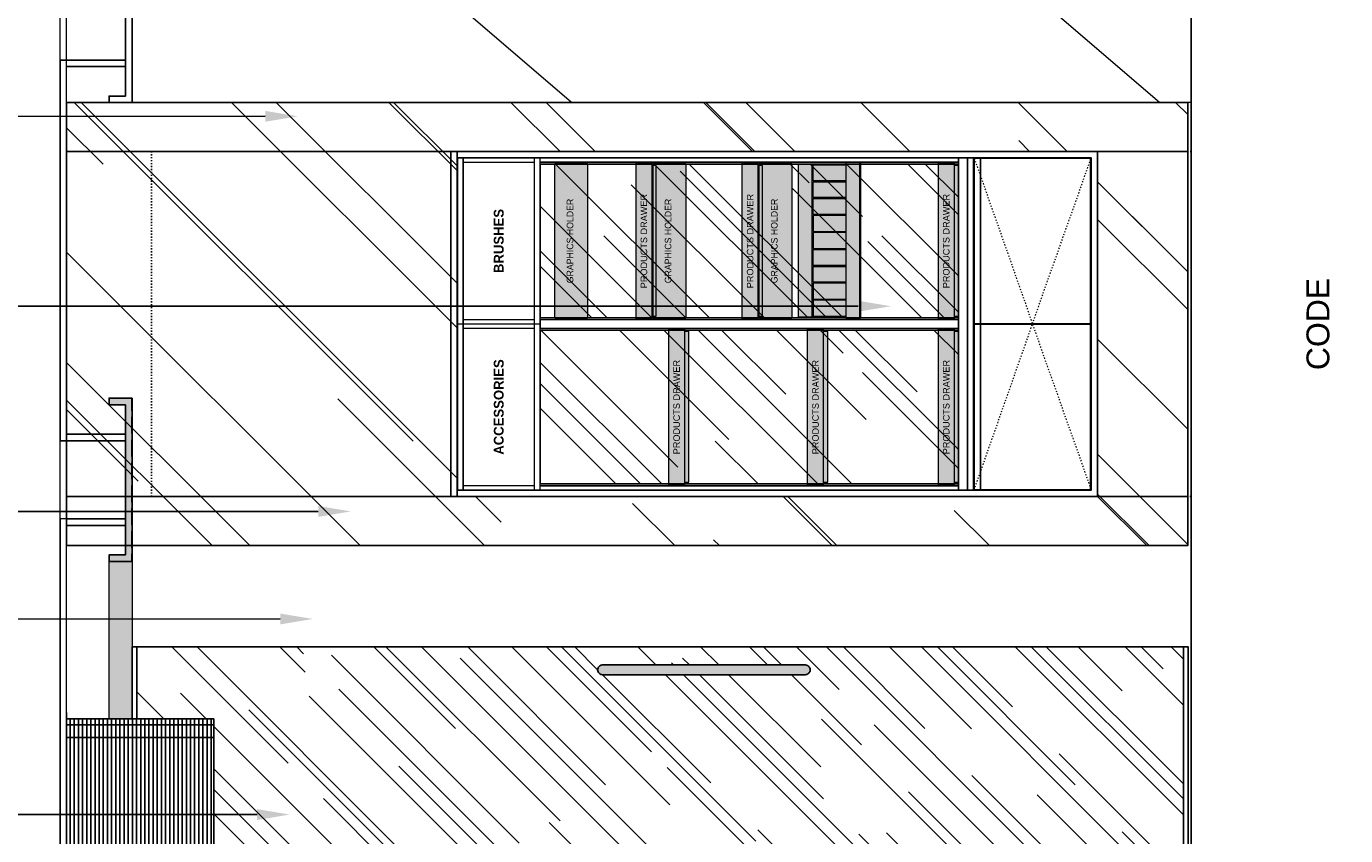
# Model space of a CAD drawing. Header units: centimetres. Extents: x -2854 to 18796, y -762 to 9238.
# Tile 62 of 166: x -1010 to -607, y 1679 to 1927. Entities that reach past the tile are written whole.
import ezdxf
from ezdxf import colors
from ezdxf.entities.mleader import LeaderData, LeaderLine
from ezdxf.enums import TextEntityAlignment as Align
from ezdxf.math import Vec2, Vec3

# ---------------------------------------------------------------- set-up
doc = ezdxf.new("R2010")
doc.units = ezdxf.units.CM
doc.header["$LTSCALE"] = 0.3
doc.set_wipeout_variables(frame=1)
doc.linetypes.add('ACAD_ISO03W100', pattern=[30, 12, -18])
doc.linetypes.add('DASHED', pattern=[0.6, 0.3, -0.3])
for name, color, linetype, lineweight in [('KK_ARC_WALL 0.13', 252, 'Continuous', 13), ('KK_ARC_WALL 0.2', 3, 'Continuous', 20), ('KK_ARC_WALL DETAIL 0.09', 253, 'Continuous', 9), ('KK_FUR_DET', 251, 'Continuous', 9), ('KK_FUR_PROJECTION', 9, 'ACAD_ISO03W100', 9), ('KK_FUR_TXT', 251, 'Continuous', 9), ('XR_DEM_GENERIC', 215, 'Continuous', 13)]:
    doc.layers.add(name, color=color, linetype=linetype, lineweight=lineweight)
doc.layers.add('KK_ARC_WALL HATCH', color=7, linetype='Continuous', true_color=0xc8c8c8)
doc.layers.add('KK_Defpoints', color=40, linetype='Continuous', plot=False)
for name, color, linetype in [('KK_FIN_WALLS', 7, 'Continuous'), ('KK_FUR_HATCH', 253, 'Continuous'), ('KK_NEW_WALLS 0.2', 3, 'Continuous')]:
    doc.layers.add(name, color=color, linetype=linetype)
doc.styles.add('KIKO Milano_Bold', font='Arial Bold.ttf')
doc.styles.add('KIKO Milano_Light', font='Arial.ttf')

# ---------------------------------------------------------------- blocks, each defined once
blk = doc.blocks.new('SUPPORTO PORTA GRAFICA FRONTE')
at = {"layer": 'KK_FUR_HATCH', "true_color": 0xffffff}
h = blk.add_hatch(color=7, dxfattribs=at)
h.dxf.hatch_style = 1
h.paths.add_polyline_path([(-7505.64, -3203.75), (-7505.64, -3207.25), (-7553.04, -3207.25), (-7553.04, -3203.75), (-7553.24, -3203.75), (-7553.24, -3199.75), (-7553.04, -3199.75), (-7553.04, -3197.25), (-7505.64, -3197.25), (-7505.64, -3199.75), (-7505.44, -3199.75), (-7505.44, -3203.75)])
at = {"lineweight": 5}
blk.add_lwpolyline([(-7505.64, -3203.75), (-7505.64, -3207.25), (-7553.04, -3207.25), (-7553.04, -3203.75), (-7553.24, -3203.75), (-7553.24, -3199.75), (-7553.04, -3199.75), (-7553.04, -3197.25), (-7505.64, -3197.25), (-7505.64, -3199.75), (-7505.44, -3199.75), (-7505.44, -3203.75), (-7505.64, -3203.75)], dxfattribs=at)
at = {"ltscale": 0.2, "insert": (-7529.34, -3200.85, 0), "char_height": 2, "width": 29.1694, "attachment_point": 2, "style": 'KIKO Milano_Light'}
blk.add_mtext('{\\fAvenir LT Std 35 Light|b0|i0|c0|p34;GRAPHICS HOLDER}', dxfattribs=at)
blk = doc.blocks.new('CASSETTO H45 FRONTE')
at = {"layer": 'KK_FUR_HATCH', "true_color": 0xffffff}
h = blk.add_hatch(color=7, dxfattribs=at)
h.dxf.hatch_style = 1
h.paths.add_polyline_path([(-7874.33, -6024.33), (-7826.53, -6024.33), (-7826.53, -6029.13), (-7874.33, -6029.13)])
h.paths.add_polyline_path([(-7873.48, -6029.13), (-7873.48, -6030.53), (-7827.38, -6030.53), (-7827.38, -6029.13)])
at = {"lineweight": 5, "elevation": 0}
for points in [[(-7874.33, -6024.33), (-7826.53, -6024.33), (-7826.53, -6029.13), (-7874.33, -6029.13)], [(-7873.48, -6029.13), (-7873.48, -6030.53), (-7827.38, -6030.53), (-7827.38, -6029.13)]]:
    blk.add_lwpolyline(points, close=True, dxfattribs=at)
at = {"ltscale": 0.2, "insert": (-7850.43, -6025.74, 0), "char_height": 2, "width": 28.9469, "attachment_point": 2, "style": 'KIKO Milano_Light'}
blk.add_mtext('\\pxql;PRODUCTS DRAWER', dxfattribs=at)
blk = doc.blocks.new('A$C58AB285A')
at = {"layer": 'KK_FUR_HATCH', "true_color": 0xffffff}
h = blk.add_hatch(color=7, dxfattribs=at)
h.dxf.hatch_style = 1
h.paths.add_polyline_path([(4.735, 1.892), (0.045, 1.892), (0.045, 0.45), (0, 0.45), (0, 0.015), (0.02, 0), (4.76, 0), (4.78, 0.015), (4.78, 0.45), (4.735, 0.45)])
at = {"linetype": 'Continuous', "lineweight": 9}
for p, q in [((0.045, 1.472, 0), (4.735, 1.472, 0)), ((0.017, 0.015, 0), (0.017, 0.012, 0)), ((0.02, 0.015, 0), (4.76, 0.015, 0)), ((4.763, 0.012, 0), (4.763, 0.015, 0)), ((4.76, 0, 0), (0.02, 0, 0))]:
    blk.add_line(p, q, dxfattribs=at)
at = {"linetype": 'Continuous', "lineweight": 9, "elevation": 0}
for points in [[(0.045, 0.45), (0.045, 1.472), (0.045, 1.892), (4.735, 1.892), (4.735, 1.472), (4.735, 0.45)], [(0.045, 0.45), (0.045, 1.472), (0.045, 1.892), (4.735, 1.892), (4.735, 1.472), (4.735, 0.45)], [(1.081, 0.45), (1.081, 1.442), (0.075, 1.442), (0.075, 0.45)], [(1.081, 0.45), (1.081, 1.442), (0.075, 1.442), (0.075, 0.45)], [(0.563, 0.45), (0.563, 1.442), (0.593, 1.442), (0.593, 0.45)], [(0.563, 0.45), (0.563, 1.442), (0.593, 1.442), (0.593, 0.45)], [(1.111, 0.45), (1.111, 1.442), (1.599, 1.442), (1.599, 0.45)], [(1.111, 0.45), (1.111, 1.442), (1.599, 1.442), (1.599, 0.45)], [(1.629, 0.45), (1.629, 1.442), (2.117, 1.442), (2.117, 0.45)], [(1.629, 0.45), (1.629, 1.442), (2.117, 1.442), (2.117, 0.45)], [(2.635, 0.45), (2.635, 1.442), (2.147, 1.442), (2.147, 0.45)], [(2.635, 0.45), (2.635, 1.442), (2.147, 1.442), (2.147, 0.45)], [(3.153, 0.45), (3.153, 1.442), (2.665, 1.442), (2.665, 0.45)], [(3.153, 0.45), (3.153, 1.442), (2.665, 1.442), (2.665, 0.45)], [(3.183, 0.45), (3.183, 1.442), (3.671, 1.442), (3.671, 0.45)], [(3.183, 0.45), (3.183, 1.442), (3.671, 1.442), (3.671, 0.45)], [(3.701, 0.45), (3.701, 1.442), (4.189, 1.442), (4.189, 0.45)], [(3.701, 0.45), (3.701, 1.442), (4.189, 1.442), (4.189, 0.45)], [(4.219, 0.45), (4.219, 1.442), (4.705, 1.442), (4.705, 0.45)], [(4.219, 0.45), (4.219, 1.442), (4.705, 1.442), (4.705, 0.45)]]:
    blk.add_lwpolyline(points, dxfattribs=at)
for points in [[(4.78, 0.015), (4.76, 0.015), (4.76, 0), (4.765, 0, 0.414214), (4.78, 0.015), (4.78, 0.45), (0, 0.45), (0, 0.015, 0.414214), (0.015, 0), (0.02, 0), (0.02, 0.015), (0, 0.015)], [(4.78, 0.015), (4.76, 0.015), (4.76, 0), (4.765, 0, 0.414214), (4.78, 0.015), (4.78, 0.45), (0, 0.45), (0, 0.015, 0.414214), (0.015, 0), (0.02, 0), (0.02, 0.015), (0, 0.015)], [(0.012, 0.015, 0.414214), (0.015, 0.012), (0.02, 0.012)], [(0.012, 0.015, 0.414214), (0.015, 0.012), (0.02, 0.012)], [(4.768, 0.015, -0.414214), (4.765, 0.012), (4.76, 0.012)], [(4.768, 0.015, -0.414214), (4.765, 0.012), (4.76, 0.012)]]:
    blk.add_lwpolyline(points, format="xyb", dxfattribs=at)

msp = doc.modelspace()

# ---------------------------------------------------------------- hatches: boundary and pattern name
at = {"layer": 'KK_ARC_WALL HATCH', "true_color": 0xe2e3e4, "transparency": 33554687}
h = msp.add_hatch(color=254, dxfattribs=at)
h.dxf.hatch_style = 1
h.paths.add_polyline_path([(-977.79, 1414.42), (-984.79, 1414.42), (-984.79, 1763.02), (-977.79, 1763.02)])
at = {"layer": 'KK_Defpoints'}
h = msp.add_hatch(dxfattribs=at)
h.set_pattern_fill('ANGLE', color=256)
h.set_pattern_definition([(0, (0, 0), (0, 6.985), [5.08, -1.905]), (90, (0, 0), (-6.985, 4e-16), [5.08, -1.905])])
h.paths.add_polyline_path([(-977.79, 1813.02), (-984.79, 1813.02), (-984.79, 1810.94), (-979.79, 1810.94), (-979.79, 1765.02), (-984.79, 1765.02), (-984.79, 1763.02), (-977.79, 1763.02)])
at = {"layer": 'KK_Defpoints', "true_color": 0xffffff}
h = msp.add_hatch(color=7, dxfattribs=at)
h.dxf.hatch_style = 1
h.paths.add_polyline_path([(-977.79, 1813.02), (-984.79, 1813.02), (-984.79, 1810.94), (-979.79, 1810.94), (-979.79, 1765.02), (-984.79, 1765.02), (-984.79, 1763.02), (-977.79, 1763.02)])
at = {"layer": 'KK_FUR_HATCH', "true_color": 0x636466}
h = msp.add_hatch(dxfattribs=at)
h.set_pattern_fill('AR-RROOF', color=251, scale=2, angle=135)
h.set_pattern_definition([(135, (-2215.26, -6298.32), (-114.94728, 43.10523), [762, -101.6, 254, -50.8]), (135, (-2281, -6268.504), (-11.85394, -83.696), [152.4, -16.764, 304.8, -38.1]), (135, (-2263.755, -6310.89), (-210.85641, 162.72224), [406.4, -71.12, 203.2, -50.8])])
h.paths.add_polyline_path([(-997.79, 1888.47), (-997.79, 1903.47), (-654.79, 1903.47), (-654.79, 1888.47)])
h.paths.add_polyline_path([(-878.35, 1782.87), (-878.35, 1888.47), (-997.79, 1888.47), (-997.79, 1782.87)])
h.paths.add_polyline_path([(-997.79, 1782.87), (-997.79, 1767.87), (-654.79, 1767.87), (-654.79, 1782.87)])
h.paths.add_polyline_path([(-682.39, 1782.87), (-682.39, 1888.47), (-654.79, 1888.47), (-654.79, 1782.87)])
at = {"layer": 'KK_FUR_HATCH', "true_color": 0x939598}
h = msp.add_hatch(dxfattribs=at)
h.set_pattern_fill('AR-RROOF', color=252, angle=135)
h.set_pattern_definition([(135, (-655.726, 1835.674), (-57.4736, 21.5526), [381, -50.8, 127, -25.4]), (135, (-688.594, 1850.58), (-5.927, -41.848), [76.2, -8.382, 152.4, -19.05]), (135, (-679.973, 1829.388), (-105.4282, 81.3611), [203.2, -35.56, 101.6, -25.4])])
h.paths.add_polyline_path([(-724.93, 1786.72), (-724.93, 1833.82), (-852.93, 1833.82), (-852.93, 1786.72)])
h.paths.add_polyline_path([(-724.93, 1837.52), (-724.93, 1884.62), (-852.93, 1884.62), (-852.93, 1837.52)])
at = {"layer": 'KK_FUR_HATCH'}
h = msp.add_hatch(dxfattribs=at)
h.set_pattern_fill('AR-RROOF', color=256, scale=0.8, angle=135)
h.set_pattern_definition([(135, (-735.235, 1711.872), (-45.9789, 17.2421), [304.8, -40.64, 101.6, -20.32]), (135, (-761.53, 1723.798), (-4.7416, -33.4784), [60.96, -6.7056, 121.92, -15.24]), (135, (-754.632, 1706.843), (-84.3426, 65.0889), [162.56, -28.448, 81.28, -20.32])])
h.paths.add_polyline_path([(-976.29, 1636.87), (-976.29, 1736.87), (-656.14, 1736.87), (-656.14, 1636.87)])
edge = h.paths.add_edge_path(flags=16)
edge.add_arc((-833.84, 1643.87), 1.5, 180, 270)
edge.add_line((-833.84, 1642.37), (-771.84, 1642.37))
edge.add_arc((-771.84, 1643.87), 1.5, 270, 360)
edge.add_arc((-771.84, 1643.87), 1.5, 360, 450)
edge.add_line((-771.84, 1645.37), (-833.84, 1645.37))
edge.add_arc((-833.84, 1643.87), 1.5, 90, 180)
edge = h.paths.add_edge_path(flags=16)
edge.add_arc((-833.84, 1729.85), 1.5, 180, 270)
edge.add_line((-833.84, 1728.35), (-771.84, 1728.35))
edge.add_arc((-771.84, 1729.85), 1.5, 270, 360)
edge.add_arc((-771.84, 1729.85), 1.5, 360, 450)
edge.add_line((-771.84, 1731.35), (-833.84, 1731.35))
edge.add_arc((-833.84, 1729.85), 1.5, 90, 180)
h = msp.add_hatch(dxfattribs=at)
h.set_pattern_fill('DOTS', color=256, scale=0.3, angle=90)
h.set_pattern_definition([(90, (-2615.2049, 1582.49817), (-0.47625, 0.238125), [0, -0.47625])])
edge = h.paths.add_edge_path()
edge.add_arc((-833.84, 1729.85), 1.5, 540, 630)
edge.add_line((-833.84, 1728.35), (-771.84, 1728.35))
edge.add_arc((-771.84, 1729.85), 1.5, 630, 720)
edge.add_arc((-771.84, 1729.85), 1.5, 360, 450)
edge.add_line((-771.84, 1731.35), (-833.84, 1731.35))
edge.add_arc((-833.84, 1729.85), 1.5, 450, 540)

# ---------------------------------------------------------------- linework, layer by layer
for p, q in [((-876.44, 1784.87), (-876.44, 1886.47, 0)), ((-718.25, 1835.77), (-718.25, 1886.37, 0)), ((-718.25, 1784.97), (-718.25, 1835.57, 0))]:
    msp.add_line(p, q)
for points in [[(-997.79, 1888.47), (-997.79, 1903.47), (-654.79, 1903.47), (-654.79, 1888.47)], [(-878.35, 1782.87), (-878.35, 1888.47), (-997.79, 1888.47), (-997.79, 1782.87)], [(-880.3, 1888.47), (-880.3, 1782.87), (-682.39, 1782.87), (-682.39, 1888.47)], [(-720.12, 1835.77), (-720.12, 1886.37), (-684.53, 1886.37), (-684.53, 1835.77)], [(-682.39, 1782.87), (-682.39, 1888.47), (-654.79, 1888.47), (-654.79, 1782.87)], [(-724.93, 1837.52), (-724.93, 1884.62), (-852.93, 1884.62), (-852.93, 1837.52)], [(-724.93, 1786.72), (-724.93, 1833.82), (-852.93, 1833.82), (-852.93, 1786.72)], [(-720.12, 1784.97), (-720.12, 1835.57), (-684.53, 1835.57), (-684.53, 1784.97)], [(-997.79, 1782.87), (-997.79, 1767.87), (-654.79, 1767.87), (-654.79, 1782.87)], [(-654.64, 1636.87), (-654.64, 1736.87), (-977.79, 1736.87), (-977.79, 1636.87)], [(-976.29, 1636.87), (-976.29, 1736.87), (-656.14, 1736.87), (-656.14, 1636.87)]]:
    msp.add_lwpolyline(points, close=True)
at = {"elevation": 0}
for points in [[(-878.24, 1886.47), (-878.24, 1784.87), (-684.33, 1784.87), (-684.33, 1886.47)], [(-724.93, 1784.87), (-724.93, 1886.47), (-720.35, 1886.47), (-720.35, 1784.87)]]:
    msp.add_lwpolyline(points, close=True, dxfattribs=at)
for points in [[(-852.93, 1885.22), (-724.93, 1885.22), (-724.93, 1886.47)], [(-722.21, 1784.87), (-722.22, 1886.47)], [(-684.33, 1784.87), (-684.33, 1886.47)], [(-724.93, 1784.87), (-724.93, 1786.12), (-852.93, 1786.12)]]:
    msp.add_lwpolyline(points, dxfattribs=at)
msp.add_lwpolyline([(-835.34, 1729.85), (-835.34, 1729.85, 0.414214), (-833.84, 1728.35), (-771.84, 1728.35, 0.414214), (-770.34, 1729.85), (-770.34, 1729.85, 0.414214), (-771.84, 1731.35), (-833.84, 1731.35, 0.414214)], format="xyb", close=True)
at = {"layer": 'Defpoints', "linetype": 'ACAD_ISO03W100', "ltscale": 0.1}
msp.add_line((-654.79, 1888.47, 0), (-654.79, 1782.87, 0), dxfattribs=at)
msp.add_lwpolyline([(-653.79, 1729.24), (-653.79, 1936.55)], dxfattribs=at)
msp.add_lwpolyline([(-971.79, 1782.87), (-971.79, 1888.47), (-653.79, 1888.47), (-653.79, 1782.87)], close=True, dxfattribs=at)
at = {"layer": 'Defpoints', "elevation": 0}
msp.add_lwpolyline([(-653.79, 1740.42), (-653.79, 1633.32)], dxfattribs=at)
at = {"layer": 'KK_ARC_WALL 0.13'}
msp.add_lwpolyline([(-653.79, 1903.47), (-997.79, 1903.47)], dxfattribs=at)
at = {"layer": 'KK_ARC_WALL 0.13', "elevation": 0}
msp.add_lwpolyline([(-977.79, 1414.42), (-984.79, 1414.42), (-984.79, 1763.02), (-977.79, 1763.02)], close=True, dxfattribs=at)
at = {"layer": 'KK_ARC_WALL 0.2'}
msp.add_line((-997.79, 1776.02, 0), (-999.79, 1776.02, 0), dxfattribs=at)
msp.add_lwpolyline([(-997.79, 1801.94), (-997.79, 1914.43)], dxfattribs=at)
at = {"layer": 'KK_ARC_WALL DETAIL 0.09', "elevation": 0}
msp.add_lwpolyline([(-663.48, 1903.47), (-890.46, 2098.09)], dxfattribs=at)
at = {"layer": 'KK_ARC_WALL DETAIL 0.09'}
msp.add_lwpolyline([(-843.29, 1903.47), (-947.2, 1992.57)], dxfattribs=at)
at = {"layer": 'KK_Defpoints'}
msp.add_lwpolyline([(-653.79, 995.66), (-653.79, 2480.66)], dxfattribs=at)
at = {"layer": 'KK_FIN_WALLS', "color": 193, "linetype": 'ByBlock', "lineweight": -2, "true_color": 0x9f7aa8}
for points in [[(-937.03, 1899.22), (-1178.29, 1899.2)], [(-755.59, 1841.1), (-1178.29, 1841.09)], [(-920.84, 1778.32), (-1178.29, 1778.3)], [(-932.47, 1745.42), (-1177.99, 1745.39)]]:
    msp.add_lwpolyline(points, dxfattribs=at)
at = {"layer": 'KK_FIN_WALLS', "color": 193, "true_color": 0x9f7aa8}
for points in [[(-937.04, 1900.88), (-927.03, 1899.22), (-937.03, 1897.55)], [(-755.59, 1842.77), (-745.59, 1841.11), (-755.59, 1839.44)], [(-920.84, 1779.98), (-910.84, 1778.32), (-920.84, 1776.65)], [(-932.47, 1747.08), (-922.47, 1745.42), (-932.47, 1743.75)], [(-939.54, 1687.23), (-929.54, 1685.57), (-939.54, 1683.9)]]:
    msp.add_solid(points, dxfattribs=at)
at = {"layer": 'KK_FUR_DET'}
msp.add_lwpolyline([(-876.44, 1836.92), (-876.44, 1885.22), (-854.73, 1885.22), (-854.73, 1836.92)], close=True, dxfattribs=at)
at = {"layer": 'KK_FUR_DET', "elevation": 0}
for points in [[(-852.93, 1784.87), (-852.93, 1886.47), (-854.73, 1886.47), (-854.73, 1784.87)], [(-724.93, 1834.42), (-724.93, 1836.92), (-852.93, 1836.92), (-852.93, 1834.42)], [(-876.44, 1786.12), (-876.44, 1834.42), (-854.73, 1834.42), (-854.73, 1786.12)]]:
    msp.add_lwpolyline(points, close=True, dxfattribs=at)
msp.add_lwpolyline([(-878.24, 1835.67), (-852.93, 1835.67)], dxfattribs=at)
at = {"layer": 'KK_FUR_PROJECTION', "linetype": 'ACAD_ISO03W100', "ltscale": 0.1}
for points in [[(-720.12, 1886.37), (-702.32, 1835.77), (-684.33, 1886.47)], [(-720.12, 1784.97), (-702.32, 1835.57), (-684.33, 1784.87)]]:
    msp.add_lwpolyline(points, dxfattribs=at)
at = {"layer": 'KK_NEW_WALLS 0.2'}
for points in [[(-653.79, 2288.26), (-653.79, 1173.8)], [(-977.79, 1813.02), (-984.79, 1813.02), (-984.79, 1810.94), (-979.79, 1810.94), (-979.79, 1765.02), (-984.79, 1765.02), (-984.79, 1763.02), (-977.79, 1763.02), (-977.79, 1813.02)], [(-979.79, 1801.94), (-997.79, 1801.94)], [(-997.79, 1799.94), (-979.79, 1799.94)]]:
    msp.add_lwpolyline(points, dxfattribs=at)
at = {"layer": 'KK_NEW_WALLS 0.2', "elevation": 0}
for points in [[(-977.79, 1943.47), (-984.79, 1943.47), (-984.79, 1941.39), (-979.79, 1941.39), (-979.79, 1905.43), (-984.79, 1905.43), (-984.79, 1903.43), (-977.79, 1903.43), (-977.79, 1943.47)], [(-999.79, 1916.43), (-979.79, 1916.43)], [(-999.79, 1916.43), (-999.79, 1799.94), (-997.79, 1799.94)], [(-997.79, 1914.43), (-979.79, 1914.43)], [(-997.79, 1776.02), (-979.79, 1776.02)], [(-997.79, 1774.02), (-979.79, 1774.02)]]:
    msp.add_lwpolyline(points, dxfattribs=at)
at = {"layer": 'XR_DEM_GENERIC'}
for points in [[(-999.79, 1258.69), (-999.79, 2249.14)], [(-997.79, 1258.69), (-997.79, 2249.14)]]:
    msp.add_lwpolyline(points, dxfattribs=at)

# ---------------------------------------------------------------- block references
at = {"layer": 'KK_FUR_DET', "rotation": 90.00000000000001}
for name, p in [('SUPPORTO PORTA GRAFICA FRONTE', (-4045.65, 9390.41, 0)), ('CASSETTO H45 FRONTE', (-6847.93, 9711.51, 0)), ('SUPPORTO PORTA GRAFICA FRONTE', (-4015.65, 9390.41, 0)), ('CASSETTO H45 FRONTE', (-6815.43, 9711.51, 0)), ('SUPPORTO PORTA GRAFICA FRONTE', (-3983.15, 9390.41, 0)), ('CASSETTO H45 FRONTE', (-6755.43, 9711.51, 0)), ('CASSETTO H45 FRONTE', (-6837.93, 9660.71, 0)), ('CASSETTO H45 FRONTE', (-6795.43, 9660.71, 0)), ('CASSETTO H45 FRONTE', (-6755.43, 9660.71, 0))]:
    msp.add_blockref(name, p, dxfattribs=at)
at = {"layer": 'KK_FUR_DET', "xscale": 10, "yscale": 10, "zscale": 10, "rotation": 90.00000000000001}
msp.add_blockref('A$C58AB285A', (-754.94, 1837.32, 0), dxfattribs=at)

# ---------------------------------------------------------------- texts
at = {"layer": 'KK_FUR_TXT', "char_height": 3, "attachment_point": 5, "rotation": 90, "style": 'KIKO Milano_Bold'}
for s, width, insert in [('{\\fAvenir LT Std 55 Roman|b1|i0|c0|p34;\\C250;BRUSHES}', 3.2221, (-865.58, 1861.07)), ('{\\fAvenir LT Std 55 Roman|b1|i0|c0|p34;\\C250;ACCESSORIES}', 4.6409, (-865.58, 1810.27, 0))]:
    msp.add_mtext_dynamic_manual_height_columns(s, width=width, gutter_width=1.25, heights=[0], dxfattribs=dict(at, insert=insert))
at = {"layer": 'KK_FUR_TXT', "style": 'KIKO Milano_Light'}
msp.add_attdef('CODE', text='#############', height=7, rotation=90, dxfattribs=at).set_placement((-614.98, 1835.67, 0), align=Align.MIDDLE_CENTER)

# ---------------------------------------------------------------- leaders
at = {"color": 1, "linetype": 'DASHED', "ltscale": 0.05}
ml = msp.add_multileader_mtext('Standard', dxfattribs=at)
ml.set_content('LEASE LINE', color=1, style='KIKO Milano_Light')
ml.set_leader_properties(color=256)
ml.build(insert=Vec2(0, 0))
ml.multileader.update_dxf_attribs({"dogleg_length": 0.36, "arrow_head_size": 1.21})
ctx = ml.context
ctx.base_point, ctx.char_height, ctx.arrow_head_size, ctx.landing_gap_size, ctx.plane_origin, ctx.plane_x_axis, ctx.plane_y_axis = Vec3(-2540.22, 2829.75), 1.4, 1.21, 0.604, Vec3(-1264.77, 4822.68), Vec3(0, 1), Vec3(-1, 0)
notes = []
notes.append((ctx, [(0, (0, 0, 0), (0, 0), (1, 0), 1, [])]))
ctx.mtext.insert, ctx.mtext.text_direction, ctx.mtext.rotation, ctx.mtext.width = Vec3(-2540.63, 2830.35), Vec3(0, 1), -3.141593, 13.9356
at = {"ltscale": 0.5}
ml = msp.add_multileader_mtext('Standard', dxfattribs=at)
ml.set_content('{\\fAvenir LT Std 35 Light|b1|i0|c0|p34;BOH}', color=256, style='KIKO Milano_Light')
ml.set_leader_properties(color=256)
ml.build(insert=Vec2(0, 0))
ml.multileader.update_dxf_attribs({"dogleg_length": 0.36, "arrow_head_size": 0.5})
ctx = ml.context
ctx.base_point, ctx.char_height, ctx.arrow_head_size, ctx.landing_gap_size, ctx.plane_origin = Vec3(-2720.88, 2835.81), 1.2, 0.5, 0.604, Vec3(-725.09, 1552.75)
notes.append((ctx, [(0, (0, 0, 0), (0, 0), (1, 0), 1, [])]))
ctx.mtext.insert, ctx.mtext.rotation, ctx.mtext.width = Vec3(-2720.28, 2836.58), -4.712389, 6.7394
ml = msp.add_multileader_mtext('Standard', dxfattribs=at)
ml.set_content('{\\fAvenir LT Std 35 Light|b1|i0|c0|p34;KIKO\\PSALES AREA}', color=256, style='KIKO Milano_Light')
ml.set_leader_properties(color=256)
ml.build(insert=Vec2(0, 0))
ml.multileader.update_dxf_attribs({"dogleg_length": 0.36, "arrow_head_size": 0.5})
ctx = ml.context
ctx.base_point, ctx.char_height, ctx.arrow_head_size, ctx.landing_gap_size, ctx.plane_origin = Vec3(-2706.95, 2835.99), 1.2, 0.5, 0.604, Vec3(-712.21, 1552.93)
ctx.text_align_type = 1
notes.append((ctx, [(0, (0, 0, 0), (0, 0), (1, 0), 1, [])]))
ctx.mtext.insert, ctx.mtext.rotation, ctx.mtext.width, ctx.mtext.alignment = Vec3(-2700.4, 2836.76), -4.712389, 12.8274, 2
ml = msp.add_multileader_mtext('Standard')
ml.set_content('{\\fAvenir LT Std 55 Roman|b0|i0|c0|p34;\\H0.83333x;DETAIL 01_FLOORING\\P\\fAvenir LT Std 35 Light|b0|i0|c0|p34;\\H0.8x;SCALE 1:5}', color=256, style='KIKO Milano_Light')
ml.set_leader_properties(color=256)
ml.build(insert=Vec2(0, 0))
ml.multileader.update_dxf_attribs({"dogleg_length": 0.36, "arrow_head_size": 1.21})
ctx = ml.context
ctx.base_point, ctx.char_height, ctx.arrow_head_size, ctx.landing_gap_size, ctx.plane_origin = Vec3(-2727.99, 2829.66), 1.2, 1.21, 0.604, Vec3(-735.06, 1546.04)
notes.append((ctx, [(0, (0, 0, 0), (0, 0), (1, 0), 1, [])]))
ctx.mtext.insert, ctx.mtext.rotation, ctx.mtext.width = Vec3(-2727.39, 2830.27), -4.712389, 44.1296
ml = msp.add_multileader_mtext('Standard')
ml.set_content('{\\fAvenir LT Std 55 Roman|b1|i0|c0|p34;\\H0.83333x;DETAIL 01_CEILING\\P\\fAvenir LT Std 35 Light|b0|i0|c0|p34;\\H0.8x;SCALE 1:5}', color=256, style='KIKO Milano_Light')
ml.set_leader_properties(color=256)
ml.build(insert=Vec2(0, 0))
ml.multileader.update_dxf_attribs({"dogleg_length": 0.36, "arrow_head_size": 1.21})
ctx = ml.context
ctx.base_point, ctx.char_height, ctx.arrow_head_size, ctx.landing_gap_size, ctx.plane_origin = Vec3(-2632.79, 2825.63), 1.2, 1.21, 0.604, Vec3(-639.86, 1542.16)
notes.append((ctx, [(0, (0, 0, 0), (0, 0), (1, 0), 1, [])]))
ctx.mtext.insert, ctx.mtext.rotation, ctx.mtext.width = Vec3(-2632.19, 2826.24), -4.712389, 44.1296
ml = msp.add_multileader_mtext('Standard')
ml.set_content('{\\fAvenir LT Std 55 Roman|b1|i0|c0|p34;\\H0.83333x;DETAIL 04_CEILING\\P\\fAvenir LT Std 35 Light|b0|i0|c0|p34;\\H0.8x;SCALE 1:5}', color=256, style='KIKO Milano_Light')
ml.set_leader_properties(color=256)
ml.build(insert=Vec2(0, 0))
ml.multileader.update_dxf_attribs({"dogleg_length": 0.36, "arrow_head_size": 1.21})
ctx = ml.context
ctx.base_point, ctx.char_height, ctx.arrow_head_size, ctx.landing_gap_size, ctx.plane_origin = Vec3(-2560.28, 2825.38), 1.2, 1.21, 0.604, Vec3(-567.35, 1550.28)
notes.append((ctx, [(0, (0, 0, 0), (0, 0), (1, 0), 1, [])]))
ctx.mtext.insert, ctx.mtext.rotation, ctx.mtext.width = Vec3(-2559.67, 2825.99), -4.712389, 44.1296
ml = msp.add_multileader_mtext('Standard')
ml.set_content('{\\fAvenir LT Std 55 Roman|b1|i0|c0|p34;\\H0.83333x;DETAIL 01_CEILING\\P\\fAvenir LT Std 35 Light|b0|i0|c0|p34;\\H0.8x;SCALE 1:5}', color=256, style='KIKO Milano_Light')
ml.set_leader_properties(color=256)
ml.build(insert=Vec2(0, 0))
ml.multileader.update_dxf_attribs({"dogleg_length": 0.36, "arrow_head_size": 1.21})
ctx = ml.context
ctx.base_point, ctx.char_height, ctx.arrow_head_size, ctx.landing_gap_size, ctx.plane_origin = Vec3(-2651.32, 2821.67), 1.2, 1.21, 0.604, Vec3(-661.24, 1546.57)
notes.append((ctx, [(0, (0, 0, 0), (0, 0), (1, 0), 1, [])]))
ctx.mtext.insert, ctx.mtext.rotation, ctx.mtext.width = Vec3(-2650.72, 2822.28), -4.712389, 44.1296
ml = msp.add_multileader_mtext('Standard')
ml.set_content('{\\fAvenir LT Std 55 Roman|b1|i0|c0|p34;\\H0.83333x;DETAIL 02_CEILING\\P\\fAvenir LT Std 35 Light|b0|i0|c0|p34;\\H0.8x;SCALE 1:5}', color=256, style='KIKO Milano_Light')
ml.set_leader_properties(color=256)
ml.build(insert=Vec2(0, 0))
ml.multileader.update_dxf_attribs({"dogleg_length": 0.36, "arrow_head_size": 1.21})
ctx = ml.context
ctx.base_point, ctx.char_height, ctx.arrow_head_size, ctx.landing_gap_size, ctx.plane_origin = Vec3(-2632.64, 2765.25), 1.2, 1.21, 0.604, Vec3(-639.71, 1490.15)
notes.append((ctx, [(0, (0, 0, 0), (0, 0), (1, 0), 1, [])]))
ctx.mtext.insert, ctx.mtext.rotation, ctx.mtext.width = Vec3(-2632.04, 2765.86), -4.712389, 44.1296
ml = msp.add_multileader_mtext('Standard')
ml.set_content('{\\fAvenir LT Std 55 Roman|b1|i0|c0|p34;\\H0.83333x;DETAIL 02_CEILING\\P\\fAvenir LT Std 35 Light|b0|i0|c0|p34;\\H0.8x;SCALE 1:5}', color=256, style='KIKO Milano_Light')
ml.set_leader_properties(color=256)
ml.build(insert=Vec2(0, 0))
ml.multileader.update_dxf_attribs({"dogleg_length": 0.36, "arrow_head_size": 1.21})
ctx = ml.context
ctx.base_point, ctx.char_height, ctx.arrow_head_size, ctx.landing_gap_size, ctx.plane_origin = Vec3(-2651.32, 2757.36), 1.2, 1.21, 0.604, Vec3(-661.24, 1482.26)
notes.append((ctx, [(0, (0, 0, 0), (0, 0), (1, 0), 1, [])]))
ctx.mtext.insert, ctx.mtext.rotation, ctx.mtext.width = Vec3(-2650.72, 2757.97), -4.712389, 44.1296
ml = msp.add_multileader_mtext('Standard', dxfattribs=at)
ml.set_content('{\\fAvenir LT Std 35 Light|b1|i0|c0|p34;BOH}', color=256, style='KIKO Milano_Light')
ml.set_leader_properties(color=256)
ml.build(insert=Vec2(0, 0))
ml.multileader.update_dxf_attribs({"dogleg_length": 2.85, "arrow_head_size": 0.7})
ctx = ml.context
ctx.base_point, ctx.char_height, ctx.arrow_head_size, ctx.landing_gap_size, ctx.plane_origin = Vec3(-2697.27, 2717.49), 1.4, 0.7, 0.604, Vec3(-701.47, 1434.43)
notes.append((ctx, [(0, (0, 0, 0), (0, 0), (1, 0), 1, [])]))
ctx.mtext.insert, ctx.mtext.rotation, ctx.mtext.width = Vec3(-2696.66, 2718.21), -4.712389, 6.7394
ml = msp.add_multileader_mtext('Standard', dxfattribs=at)
ml.set_content('{\\fAvenir LT Std 35 Light|b1|i0|c0|p34;KIKO\\PSALES AREA}', color=256, style='KIKO Milano_Light')
ml.set_leader_properties(color=256)
ml.build(insert=Vec2(0, 0))
ml.multileader.update_dxf_attribs({"dogleg_length": 0.36, "arrow_head_size": 0.5})
ctx = ml.context
ctx.base_point, ctx.char_height, ctx.arrow_head_size, ctx.landing_gap_size, ctx.plane_origin = Vec3(-2683.34, 2717.67), 1.4, 0.5, 0.604, Vec3(-688.6, 1434.61)
ctx.text_align_type = 1
notes.append((ctx, [(0, (0, 0, 0), (0, 0), (1, 0), 1, [])]))
ctx.mtext.insert, ctx.mtext.rotation, ctx.mtext.width, ctx.mtext.alignment = Vec3(-2676.78, 2718.44), -4.712389, 12.8274, 2
ml = msp.add_multileader_mtext('Standard')
ml.set_content('{\\fAvenir LT Std 55 Roman|b1|i0|c0|p34;\\H0.66667x;DETAIL 03_FLOORING\\P\\fAvenir LT Std 35 Light|b0|i0|c0|p34;\\H0.8x;SCALE 1:5}', color=256, style='KIKO Milano_Light')
ml.set_leader_properties(color=256)
ml.build(insert=Vec2(0, 0))
ml.multileader.update_dxf_attribs({"dogleg_length": 0.36, "arrow_head_size": 1.21})
ctx = ml.context
ctx.base_point, ctx.char_height, ctx.arrow_head_size, ctx.landing_gap_size, ctx.plane_origin = Vec3(-2704.38, 2711.19), 1.5, 1.21, 0.604, Vec3(-711.45, 1427.72)
notes.append((ctx, [(0, (0, 0, 0), (0, 0), (1, 0), 1, [])]))
ctx.mtext.insert, ctx.mtext.rotation, ctx.mtext.width = Vec3(-2703.78, 2711.95), -4.712389, 44.1296
ml = msp.add_multileader_mtext('Standard')
ml.set_content('{\\fAvenir LT Std 55 Roman|b1|i0|c0|p34;\\H0.83333x;DETAIL 01_CEILING\\P\\fAvenir LT Std 35 Light|b0|i0|c0|p34;\\H0.8x;SCALE 1:5}', color=256, style='KIKO Milano_Light')
ml.set_leader_properties(color=256)
ml.build(insert=Vec2(0, 0))
ml.multileader.update_dxf_attribs({"dogleg_length": 0.36, "arrow_head_size": 1.21})
ctx = ml.context
ctx.base_point, ctx.char_height, ctx.arrow_head_size, ctx.landing_gap_size, ctx.plane_origin = Vec3(-2632.88, 2710.94), 1.2, 1.21, 0.604, Vec3(-642.79, 1435.84)
notes.append((ctx, [(0, (0, 0, 0), (0, 0), (1, 0), 1, [])]))
ctx.mtext.insert, ctx.mtext.rotation, ctx.mtext.width = Vec3(-2632.27, 2711.55), -4.712389, 44.1296
ml = msp.add_multileader_mtext('Standard')
ml.set_content('{\\fAvenir LT Std 55 Roman|b1|i0|c0|p34;\\H0.83333x;DETAIL 02_CEILING\\P\\fAvenir LT Std 35 Light|b0|i0|c0|p34;\\H0.8x;SCALE 1:5}', color=256, style='KIKO Milano_Light')
ml.set_leader_properties(color=256)
ml.build(insert=Vec2(0, 0))
ml.multileader.update_dxf_attribs({"dogleg_length": 0.36, "arrow_head_size": 1.21})
ctx = ml.context
ctx.base_point, ctx.char_height, ctx.arrow_head_size, ctx.landing_gap_size, ctx.plane_origin = Vec3(-2561.37, 2710.94), 1.2, 1.21, 0.604, Vec3(-571.29, 1435.84)
notes.append((ctx, [(0, (0, 0, 0), (0, 0), (1, 0), 1, [])]))
ctx.mtext.insert, ctx.mtext.rotation, ctx.mtext.width = Vec3(-2560.77, 2711.55), -4.712389, 44.1296
for ctx, leaders in notes:
    for number, flags, end, landing, length, lines in leaders:
        leader = LeaderData()
        leader.index, (leader.has_last_leader_line, leader.has_dogleg_vector, leader.attachment_direction) = number, flags
        leader.last_leader_point, leader.dogleg_vector, leader.dogleg_length = Vec3(end), Vec3(landing), length
        for number, points, colour, breaks in lines:
            line = LeaderLine()
            line.index, line.vertices, line.color, line.breaks = number, Vec3.list(points), colors.encode_raw_color(colour), breaks
            leader.lines.append(line)
        ctx.leaders.append(leader)

# ---------------------------------------------------------------- next in the draw order: wipeouts: each hides what was drawn before it
msp.add_wipeout([(-997.79, 1714.81), (-997.79, 1629.81), (-952.79, 1629.81), (-952.79, 1714.81)]).translate(0, 0, 0)

# ---------------------------------------------------------------- next in the draw order: hatches: boundary and pattern name
at = {"layer": 'KK_FUR_HATCH', "true_color": 0xe2e3e4, "transparency": 33554610}
h = msp.add_hatch(dxfattribs=at)
h.set_pattern_fill('ANSI31', color=254, scale=0.4, angle=45)
h.set_pattern_definition([(90, (-129.328, 455.8976), (-1.27, 3e-16), [])])
h.paths.add_polyline_path([(-997.79, 1629.81), (-952.79, 1629.81), (-952.79, 1714.81), (-997.79, 1714.81)])

# ---------------------------------------------------------------- next in the draw order: linework, layer by layer
at = {"elevation": 0}
msp.add_lwpolyline([(-997.79, 1629.81), (-952.79, 1629.81), (-952.79, 1714.81), (-997.79, 1714.81)], close=True, dxfattribs=at)
at = {"color": 253, "elevation": 0}
for points in [[(-997.79, 1712.99), (-952.79, 1712.99)], [(-997.79, 1709.13), (-952.79, 1709.13)]]:
    msp.add_lwpolyline(points, dxfattribs=at)
at = {"layer": 'Defpoints', "color": 40, "elevation": 0}
msp.add_lwpolyline([(-997.79, 1716.81), (-997.79, 1627.81)], dxfattribs=at)
at = {"layer": 'KK_ARC_WALL 0.2'}
for p, q in [((-999.79, 1776.02, 0), (-999.79, 1401.34, 0)), ((-997.79, 1403.34, 0), (-997.79, 1774.02, 0))]:
    msp.add_line(p, q, dxfattribs=at)
at = {"layer": 'KK_FIN_WALLS', "color": 193, "linetype": 'ByBlock', "lineweight": -2, "true_color": 0x9f7aa8}
msp.add_lwpolyline([(-939.54, 1685.56), (-1178.29, 1685.55)], dxfattribs=at)

# ---------------------------------------------------------------- next in the draw order: leaders
at = {"ltscale": 0.5}
ml = msp.add_multileader_mtext('Standard', dxfattribs=at)
ml.set_content('{\\fAvenir LT Std 35 Light|b1|i0|c0|p34;KIKO\\PSALES AREA}', color=256, style='KIKO Milano_Light')
ml.set_leader_properties(color=256)
ml.build(insert=Vec2(0, 0))
ml.multileader.update_dxf_attribs({"dogleg_length": 2.85, "arrow_head_size": 0.7, "scale": 0.1})
ctx = ml.context
ctx.base_point, ctx.scale, ctx.char_height, ctx.arrow_head_size, ctx.landing_gap_size, ctx.plane_origin = Vec3(-2714.87, 2786.41), 0.1, 1.2, 0.7, 0.6, Vec3(-4704.01, 1503.42)
ctx.text_align_type = 1
notes = []
notes.append((ctx, [(0, (0, 0, 0), (0, 0), (1, 0), 1, [])]))
ctx.mtext.insert, ctx.mtext.rotation, ctx.mtext.width, ctx.mtext.alignment = Vec3(-2709.51, 2787.03), -4.712389, 12.301, 2
ml = msp.add_multileader_mtext('Standard')
ml.set_content('{\\fAvenir LT Std 55 Roman|b1|i0|c0|p34;\\H0.66667x;DETAIL 02_FLOORING\\P\\fAvenir LT Std 35 Light|b0|i0|c0|p34;\\H0.8x;SCALE 1:5}', color=256, style='KIKO Milano_Light')
ml.set_leader_properties(color=256)
ml.build(insert=Vec2(0, 0))
ml.multileader.update_dxf_attribs({"dogleg_length": 0.36, "arrow_head_size": 1.21})
ctx = ml.context
ctx.base_point, ctx.char_height, ctx.arrow_head_size, ctx.landing_gap_size, ctx.plane_origin = Vec3(-2727.99, 2780.6), 1.5, 1.21, 0.604, Vec3(-735.06, 1497.13)
notes.append((ctx, [(0, (0, 0, 0), (0, 0), (1, 0), 1, [])]))
ctx.mtext.insert, ctx.mtext.rotation, ctx.mtext.width = Vec3(-2727.39, 2781.36), -4.712389, 44.1296
for ctx, leaders in notes:
    for number, flags, end, landing, length, lines in leaders:
        leader = LeaderData()
        leader.index, (leader.has_last_leader_line, leader.has_dogleg_vector, leader.attachment_direction) = number, flags
        leader.last_leader_point, leader.dogleg_vector, leader.dogleg_length = Vec3(end), Vec3(landing), length
        for number, points, colour, breaks in lines:
            line = LeaderLine()
            line.index, line.vertices, line.color, line.breaks = number, Vec3.list(points), colors.encode_raw_color(colour), breaks
            leader.lines.append(line)
        ctx.leaders.append(leader)

doc.saveas('drawing.dxf')
